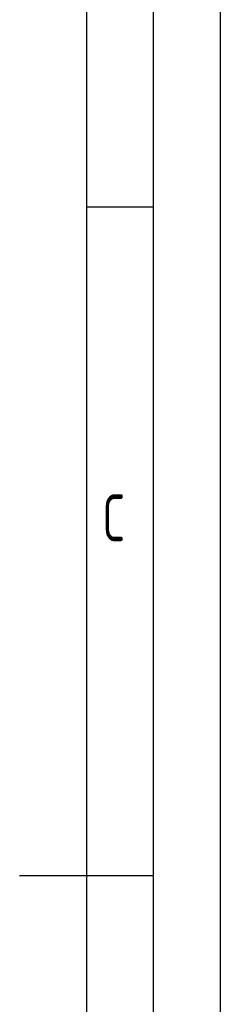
# Model space of a CAD drawing. Header units: millimetres. Extents: x -309 to 8091, y -6405 to -465.
# Tile 52 of 58: x 7791 to 8091, y -3628 to -2155. Entities that reach past the tile are written whole.
import ezdxf

# ---------------------------------------------------------------- set-up
doc = ezdxf.new("R2010")
doc.units = ezdxf.units.MM
doc.header["$LTSCALE"] = 20
doc.layers.get('0').update_dxf_attribs({"linetype": 'CONTINUOUS'})
doc.layers.add('KSB-BLATTRAND', color=2, linetype='CONTINUOUS')
doc.styles.get("Standard").update_dxf_attribs({"font": 'ISOCP.SHX'})

# ---------------------------------------------------------------- blocks, each defined once
blk = doc.blocks.new('Rahmen_A3')
at = {"color": 1, "ltscale": 150}
for p, q in [((420, 297), (420, 0)), ((410, 287), (410, 5)), ((410, 198.5), (415, 198.5))]:
    blk.add_line(p, q, dxfattribs=at)
at = {"color": 3, "ltscale": 150}
for p, q in [((415, 5), (415, 292)), ((405, 148.5), (415, 148.5))]:
    blk.add_line(p, q, dxfattribs=at)
at = {"color": 1, "ltscale": 150, "width": 0.75}
blk.add_text('C', height=3.5, dxfattribs=at).set_placement((411.1875, 173.5))

msp = doc.modelspace()

# ---------------------------------------------------------------- block references
at = {"layer": 'KSB-BLATTRAND', "xscale": 20, "yscale": 20, "zscale": 20}
msp.add_blockref('Rahmen_A3', (-308.6, -6405.3), dxfattribs=at)

doc.saveas('drawing.dxf')
